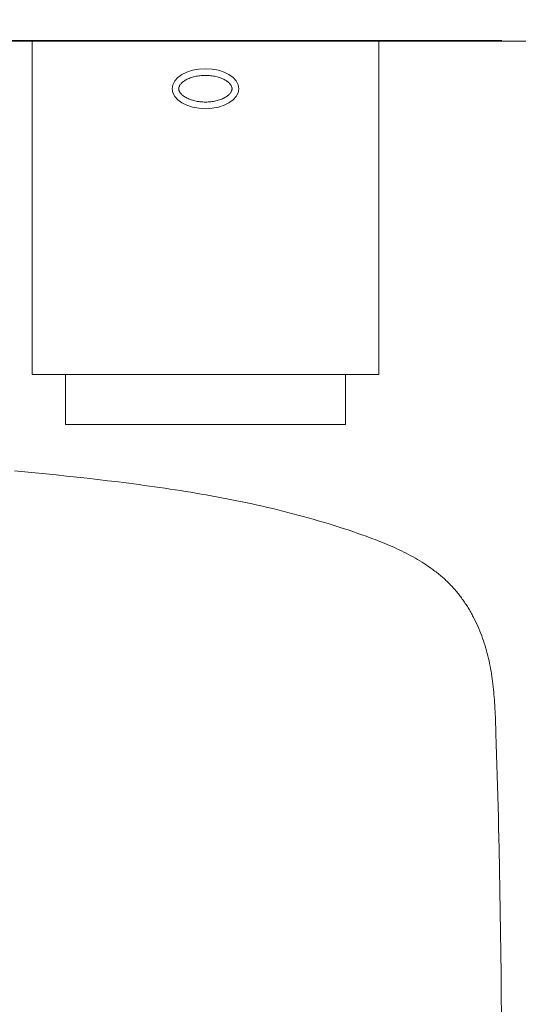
# Model space of a CAD drawing. Header units: millimetres. Extents: x 2016045 to 2079203, y -1576958 to -1542749.
# Tile 47 of 109: x 2032440 to 2032590, y -1557235 to -1556940. Entities that reach past the tile are written whole.
import ezdxf

# ---------------------------------------------------------------- set-up
doc = ezdxf.new("R2010")
doc.units = ezdxf.units.MM
doc.header["$MEASUREMENT"] = 0
doc.layers.add('Wymiarowanie', color=7, linetype='Continuous')
for name, color, linetype, lineweight in [('Wymiarowanie_Nr_pióra__1', 7, 'Continuous', 0), ('Wyposazenie Wew - Urzadzenia Sanitarne_Nr_pióra__6', 8, 'Continuous', 0), ('Ściany_Nr_pióra__51', 5, 'Continuous', 13)]:
    doc.layers.add(name, color=color, linetype=linetype, lineweight=lineweight)
doc.layers.add('Wymiarowanie_Nr_pióra__3', color=7, linetype='Continuous', lineweight=35, true_color=0x008200)
doc.layers.add('Wyposazenie Wew - Urzadzenia Sanitarne_Nr_pióra__12', color=7, linetype='Continuous', lineweight=5, true_color=0x9f9f9f)
doc.styles.add('GENERATED_STYLE_1', font='arial.ttf')
doc.dimstyles.new('GENERATED_STYLE__3', dxfattribs={"dimtxt": 125, "dimasz": 114, "dimexe": 0.18, "dimexo": 0, "dimgap": 0.09, "dimtad": 1, "dimdec": 0, "dimlfac": 0.1, "dimzin": 0, "dimdsep": 46, "dimtxsty": 'GENERATED_STYLE_1', "dimblk": 'ARROWHEAD_2', "dimblk1": 'ARROWHEAD_2', "dimblk2": 'ARROWHEAD_2', "dimcen": 0.09, "dimclrd": 7, "dimclre": 7, "dimclrt": 7, "dimadec": 4, "dimazin": 0, "dimtfac": 1, "dimtdec": 4, "dimtmove": 0, "dimatfit": 3, "dimfxl": 0, "dimtolj": 1, "dimtzin": 0, "dimarcsym": 0})

# ---------------------------------------------------------------- blocks, each defined once
blk = doc.blocks.new('*D126', base_point=(1682719.62, -1237567.41))
at = {"layer": 'Wymiarowanie_Nr_pióra__1', "linetype": 'Continuous'}
for p, q in [((2044173.52, -1556060.94), (2043948.52, -1556060.94)), ((2044061.02, -1559800.94), (2044061.02, -1556060.94)), ((2044173.52, -1559800.94), (2043948.52, -1559800.94))]:
    blk.add_line(p, q, dxfattribs=at)
at = {"layer": 'Wymiarowanie_Nr_pióra__3', "linetype": 'Continuous'}
for p, q in [((2043986.02, -1556017.64), (2044136.02, -1556104.24)), ((2043986.02, -1559757.64), (2044136.02, -1559844.24))]:
    blk.add_line(p, q, dxfattribs=at)
at = {"layer": 'Wymiarowanie_Nr_pióra__1', "insert": (2044036.02, -1558073.23), "char_height": 125, "attachment_point": 7, "rotation": 90, "style": 'GENERATED_STYLE_1'}
blk.add_mtext('\\A1;{\\fArial|b0|i0|c238|p38;374}', dxfattribs=at)
blk = doc.blocks.new('ARROWHEAD_2')
at = {"color": 0, "linetype": 'Continuous', "lineweight": 0}
for p, q in [((-0.3781, -0.655), (0.3781, 0.655)), ((0, 0), (-1, 0))]:
    blk.add_line(p, q, dxfattribs=at)
blk = doc.blocks.new('*D143', base_point=(1682719.62, -1237567.41))
at = {"layer": 'Wymiarowanie_Nr_pióra__1', "linetype": 'Continuous'}
for p, q in [((2021278.91, -1556060.94), (2021053.91, -1556060.94)), ((2021166.41, -1559800.94), (2021166.41, -1556060.94)), ((2021278.91, -1559800.94), (2021053.91, -1559800.94))]:
    blk.add_line(p, q, dxfattribs=at)
at = {"layer": 'Wymiarowanie_Nr_pióra__3', "linetype": 'Continuous'}
for p, q in [((2021091.41, -1556017.64), (2021241.41, -1556104.24)), ((2021091.41, -1559757.64), (2021241.41, -1559844.24))]:
    blk.add_line(p, q, dxfattribs=at)
at = {"layer": 'Wymiarowanie_Nr_pióra__1', "insert": (2021141.41, -1558073.23), "char_height": 125, "attachment_point": 7, "rotation": 90, "style": 'GENERATED_STYLE_1'}
blk.add_mtext('\\A1;{\\fArial|b0|i0|c238|p38;374}', dxfattribs=at)

msp = doc.modelspace()

# ---------------------------------------------------------------- linework, layer by layer
at = {"layer": 'Wyposazenie Wew - Urzadzenia Sanitarne_Nr_pióra__12', "linetype": 'Continuous'}
for p, q in [((2032443.7, -1556945.92), (2032443.7, -1557045.92)), ((2032547.7, -1557045.92), (2032547.7, -1556945.92)), ((2032488.29, -1556958.82), (2032488.16, -1556958.98)), ((2032488.43, -1556958.66), (2032488.29, -1556958.82)), ((2032488.59, -1556958.5), (2032488.43, -1556958.66)), ((2032488.77, -1556958.33), (2032488.59, -1556958.5)), ((2032488.96, -1556958.17), (2032488.77, -1556958.33)), ((2032489.18, -1556958.01), (2032488.96, -1556958.17)), ((2032489.41, -1556957.85), (2032489.18, -1556958.01)), ((2032489.66, -1556957.69), (2032489.41, -1556957.85)), ((2032489.92, -1556957.54), (2032489.66, -1556957.69)), ((2032490.2, -1556957.39), (2032489.92, -1556957.54)), ((2032490.5, -1556957.25), (2032490.2, -1556957.39)), ((2032490.81, -1556957.12), (2032490.5, -1556957.25)), ((2032491.13, -1556956.99), (2032490.81, -1556957.12)), ((2032491.47, -1556956.87), (2032491.13, -1556956.99)), ((2032491.81, -1556956.76), (2032491.47, -1556956.87)), ((2032492.17, -1556956.66), (2032491.81, -1556956.76)), ((2032492.54, -1556956.57), (2032492.17, -1556956.66)), ((2032492.92, -1556956.49), (2032492.54, -1556956.57)), ((2032493.3, -1556956.42), (2032492.92, -1556956.49)), ((2032493.69, -1556956.36), (2032493.3, -1556956.42)), ((2032494.08, -1556956.31), (2032493.69, -1556956.36)), ((2032494.48, -1556956.27), (2032494.08, -1556956.31)), ((2032494.89, -1556956.24), (2032494.48, -1556956.27)), ((2032495.29, -1556956.22), (2032494.89, -1556956.24)), ((2032495.7, -1556956.22), (2032495.29, -1556956.22)), ((2032496.11, -1556956.22), (2032495.7, -1556956.22)), ((2032496.51, -1556956.24), (2032496.11, -1556956.22)), ((2032496.91, -1556956.27), (2032496.51, -1556956.24)), ((2032497.31, -1556956.31), (2032496.91, -1556956.27)), ((2032497.71, -1556956.36), (2032497.31, -1556956.31)), ((2032498.1, -1556956.42), (2032497.71, -1556956.36)), ((2032498.48, -1556956.49), (2032498.1, -1556956.42)), ((2032498.86, -1556956.57), (2032498.48, -1556956.49)), ((2032499.23, -1556956.66), (2032498.86, -1556956.57)), ((2032499.58, -1556956.76), (2032499.23, -1556956.66)), ((2032499.93, -1556956.87), (2032499.58, -1556956.76)), ((2032500.27, -1556956.99), (2032499.93, -1556956.87)), ((2032500.59, -1556957.12), (2032500.27, -1556956.99)), ((2032500.9, -1556957.25), (2032500.59, -1556957.12)), ((2032501.2, -1556957.39), (2032500.9, -1556957.25)), ((2032501.48, -1556957.54), (2032501.2, -1556957.39)), ((2032501.74, -1556957.69), (2032501.48, -1556957.54)), ((2032501.99, -1556957.85), (2032501.74, -1556957.69)), ((2032502.22, -1556958.01), (2032501.99, -1556957.85)), ((2032502.44, -1556958.17), (2032502.22, -1556958.01)), ((2032502.63, -1556958.33), (2032502.44, -1556958.17)), ((2032502.81, -1556958.5), (2032502.63, -1556958.33)), ((2032502.97, -1556958.66), (2032502.81, -1556958.5)), ((2032503.11, -1556958.82), (2032502.97, -1556958.66)), ((2032503.24, -1556958.98), (2032503.11, -1556958.82)), ((2032487.72, -1556959.97), (2032487.7, -1556960.1)), ((2032487.7, -1556960.1), (2032487.7, -1556960.22)), ((2032487.7, -1556960.22), (2032487.7, -1556960.34)), ((2032487.7, -1556960.34), (2032487.72, -1556960.47)), ((2032487.74, -1556959.84), (2032487.72, -1556959.97)), ((2032487.72, -1556960.47), (2032487.74, -1556960.59)), ((2032487.78, -1556959.71), (2032487.74, -1556959.84)), ((2032487.74, -1556960.59), (2032487.78, -1556960.73)), ((2032487.83, -1556959.58), (2032487.78, -1556959.71)), ((2032487.78, -1556960.73), (2032487.83, -1556960.86)), ((2032487.89, -1556959.43), (2032487.83, -1556959.58)), ((2032487.83, -1556960.86), (2032487.89, -1556961)), ((2032487.96, -1556959.29), (2032487.89, -1556959.43)), ((2032487.89, -1556961), (2032487.96, -1556961.15)), ((2032488.06, -1556959.14), (2032487.96, -1556959.29)), ((2032487.96, -1556961.15), (2032488.06, -1556961.3)), ((2032488.16, -1556958.98), (2032488.06, -1556959.14)), ((2032488.06, -1556961.3), (2032488.16, -1556961.46)), ((2032488.16, -1556961.46), (2032488.29, -1556961.62)), ((2032488.29, -1556961.62), (2032488.43, -1556961.78)), ((2032488.43, -1556961.78), (2032488.59, -1556961.94)), ((2032502.81, -1556961.94), (2032502.97, -1556961.78)), ((2032502.97, -1556961.78), (2032503.11, -1556961.62)), ((2032503.11, -1556961.62), (2032503.24, -1556961.46)), ((2032503.34, -1556959.14), (2032503.24, -1556958.98)), ((2032503.24, -1556961.46), (2032503.34, -1556961.3)), ((2032503.44, -1556959.29), (2032503.34, -1556959.14)), ((2032503.34, -1556961.3), (2032503.44, -1556961.15)), ((2032503.51, -1556959.43), (2032503.44, -1556959.29)), ((2032503.44, -1556961.15), (2032503.51, -1556961)), ((2032503.57, -1556959.58), (2032503.51, -1556959.43)), ((2032503.51, -1556961), (2032503.57, -1556960.86)), ((2032503.62, -1556959.71), (2032503.57, -1556959.58)), ((2032503.57, -1556960.86), (2032503.62, -1556960.73)), ((2032503.66, -1556959.84), (2032503.62, -1556959.71)), ((2032503.62, -1556960.73), (2032503.66, -1556960.59)), ((2032503.68, -1556959.97), (2032503.66, -1556959.84)), ((2032503.66, -1556960.59), (2032503.68, -1556960.47)), ((2032503.69, -1556960.1), (2032503.68, -1556959.97)), ((2032503.68, -1556960.47), (2032503.69, -1556960.34)), ((2032503.7, -1556960.22), (2032503.69, -1556960.1)), ((2032503.69, -1556960.34), (2032503.7, -1556960.22)), ((2032488.59, -1556961.94), (2032488.77, -1556962.11)), ((2032488.77, -1556962.11), (2032488.96, -1556962.27)), ((2032488.96, -1556962.27), (2032489.18, -1556962.43)), ((2032489.18, -1556962.43), (2032489.41, -1556962.59)), ((2032489.41, -1556962.59), (2032489.66, -1556962.75)), ((2032489.66, -1556962.75), (2032489.92, -1556962.9)), ((2032489.92, -1556962.9), (2032490.2, -1556963.04)), ((2032490.2, -1556963.04), (2032490.5, -1556963.19)), ((2032490.5, -1556963.19), (2032490.81, -1556963.32)), ((2032490.81, -1556963.32), (2032491.13, -1556963.45)), ((2032491.13, -1556963.45), (2032491.47, -1556963.56)), ((2032491.47, -1556963.56), (2032491.81, -1556963.67)), ((2032491.81, -1556963.67), (2032492.17, -1556963.77)), ((2032492.17, -1556963.77), (2032492.54, -1556963.87)), ((2032492.54, -1556963.87), (2032492.92, -1556963.95)), ((2032492.92, -1556963.95), (2032493.3, -1556964.02)), ((2032493.3, -1556964.02), (2032493.69, -1556964.08)), ((2032493.69, -1556964.08), (2032494.08, -1556964.13)), ((2032494.08, -1556964.13), (2032494.48, -1556964.17)), ((2032494.48, -1556964.17), (2032494.89, -1556964.2)), ((2032494.89, -1556964.2), (2032495.29, -1556964.21)), ((2032495.29, -1556964.21), (2032495.7, -1556964.22)), ((2032495.7, -1556964.22), (2032496.11, -1556964.21)), ((2032496.11, -1556964.21), (2032496.51, -1556964.2)), ((2032496.51, -1556964.2), (2032496.91, -1556964.17)), ((2032496.91, -1556964.17), (2032497.31, -1556964.13)), ((2032497.31, -1556964.13), (2032497.71, -1556964.08)), ((2032497.71, -1556964.08), (2032498.1, -1556964.02)), ((2032498.1, -1556964.02), (2032498.48, -1556963.95)), ((2032498.48, -1556963.95), (2032498.86, -1556963.87)), ((2032498.86, -1556963.87), (2032499.23, -1556963.77)), ((2032499.23, -1556963.77), (2032499.58, -1556963.67)), ((2032499.58, -1556963.67), (2032499.93, -1556963.56)), ((2032499.93, -1556963.56), (2032500.27, -1556963.45)), ((2032500.27, -1556963.45), (2032500.59, -1556963.32)), ((2032500.59, -1556963.32), (2032500.9, -1556963.19)), ((2032500.9, -1556963.19), (2032501.2, -1556963.04)), ((2032501.2, -1556963.04), (2032501.48, -1556962.9)), ((2032501.48, -1556962.9), (2032501.74, -1556962.75)), ((2032501.74, -1556962.75), (2032501.99, -1556962.59)), ((2032501.99, -1556962.59), (2032502.22, -1556962.43)), ((2032502.22, -1556962.43), (2032502.44, -1556962.27)), ((2032502.44, -1556962.27), (2032502.63, -1556962.11)), ((2032502.63, -1556962.11), (2032502.81, -1556961.94)), ((2032443.7, -1557045.92), (2032547.7, -1557045.92)), ((2032453.7, -1557060.92), (2032453.7, -1557045.92)), ((2032537.7, -1557045.92), (2032537.7, -1557060.92)), ((2032537.7, -1557060.92), (2032453.7, -1557060.92)), ((2032438.43, -1557074.89), (2032441.55, -1557075.18)), ((2032441.55, -1557075.18), (2032444.67, -1557075.48)), ((2032444.67, -1557075.48), (2032447.79, -1557075.78)), ((2032447.79, -1557075.78), (2032450.91, -1557076.1)), ((2032450.91, -1557076.1), (2032454.02, -1557076.43)), ((2032454.02, -1557076.43), (2032457.14, -1557076.76)), ((2032457.14, -1557076.76), (2032460.25, -1557077.11)), ((2032460.25, -1557077.11), (2032463.37, -1557077.47)), ((2032463.37, -1557077.47), (2032466.48, -1557077.83)), ((2032466.48, -1557077.83), (2032469.59, -1557078.21)), ((2032469.59, -1557078.21), (2032471.15, -1557078.41)), ((2032471.15, -1557078.41), (2032472.7, -1557078.6)), ((2032472.7, -1557078.6), (2032474.25, -1557078.81)), ((2032474.25, -1557078.81), (2032475.81, -1557079.01)), ((2032475.81, -1557079.01), (2032477.36, -1557079.22)), ((2032477.36, -1557079.22), (2032478.91, -1557079.44)), ((2032478.91, -1557079.44), (2032480.46, -1557079.65)), ((2032480.46, -1557079.65), (2032482.02, -1557079.88)), ((2032482.02, -1557079.88), (2032483.57, -1557080.1)), ((2032483.57, -1557080.1), (2032485.12, -1557080.33)), ((2032485.12, -1557080.33), (2032486.67, -1557080.57)), ((2032486.67, -1557080.57), (2032488.21, -1557080.81)), ((2032488.21, -1557080.81), (2032489.76, -1557081.06)), ((2032489.76, -1557081.06), (2032491.31, -1557081.31)), ((2032491.31, -1557081.31), (2032492.85, -1557081.57)), ((2032492.85, -1557081.57), (2032494.4, -1557081.83)), ((2032494.4, -1557081.83), (2032495.94, -1557082.1)), ((2032495.94, -1557082.1), (2032497.48, -1557082.38)), ((2032497.48, -1557082.38), (2032499.03, -1557082.66)), ((2032499.03, -1557082.66), (2032500.57, -1557082.95)), ((2032500.57, -1557082.95), (2032502.1, -1557083.24)), ((2032502.1, -1557083.24), (2032503.64, -1557083.55)), ((2032503.64, -1557083.55), (2032505.18, -1557083.86)), ((2032505.18, -1557083.86), (2032506.71, -1557084.17)), ((2032506.71, -1557084.17), (2032508.25, -1557084.49)), ((2032508.25, -1557084.49), (2032509.78, -1557084.82)), ((2032509.78, -1557084.82), (2032511.31, -1557085.16)), ((2032511.31, -1557085.16), (2032512.84, -1557085.51)), ((2032512.84, -1557085.51), (2032514.36, -1557085.86)), ((2032514.36, -1557085.86), (2032515.89, -1557086.22)), ((2032515.89, -1557086.22), (2032517.41, -1557086.59)), ((2032517.41, -1557086.59), (2032518.93, -1557086.96)), ((2032518.93, -1557086.96), (2032520.45, -1557087.35)), ((2032520.45, -1557087.35), (2032521.97, -1557087.74)), ((2032521.97, -1557087.74), (2032523.48, -1557088.14)), ((2032523.48, -1557088.14), (2032525, -1557088.55)), ((2032525, -1557088.55), (2032526.51, -1557088.97)), ((2032526.51, -1557088.97), (2032528.02, -1557089.39)), ((2032528.02, -1557089.39), (2032529.52, -1557089.83)), ((2032529.52, -1557089.83), (2032531.02, -1557090.27)), ((2032531.02, -1557090.27), (2032532.52, -1557090.72)), ((2032532.52, -1557090.72), (2032534.02, -1557091.18)), ((2032534.02, -1557091.18), (2032535.52, -1557091.65)), ((2032535.52, -1557091.65), (2032537.01, -1557092.13)), ((2032537.01, -1557092.13), (2032538.5, -1557092.62)), ((2032538.5, -1557092.62), (2032539.98, -1557093.12)), ((2032539.98, -1557093.12), (2032541.46, -1557093.63)), ((2032541.46, -1557093.63), (2032542.94, -1557094.15)), ((2032542.94, -1557094.15), (2032543.68, -1557094.41)), ((2032543.68, -1557094.41), (2032544.42, -1557094.68)), ((2032544.42, -1557094.68), (2032545.15, -1557094.95)), ((2032545.15, -1557094.95), (2032545.89, -1557095.23)), ((2032545.89, -1557095.23), (2032546.62, -1557095.5)), ((2032546.62, -1557095.5), (2032547.35, -1557095.79)), ((2032547.35, -1557095.79), (2032548.08, -1557096.07)), ((2032548.08, -1557096.07), (2032548.81, -1557096.37)), ((2032548.81, -1557096.37), (2032549.53, -1557096.66)), ((2032549.53, -1557096.66), (2032550.25, -1557096.96)), ((2032550.25, -1557096.96), (2032550.97, -1557097.27)), ((2032550.97, -1557097.27), (2032551.69, -1557097.59)), ((2032551.69, -1557097.59), (2032552.41, -1557097.91)), ((2032552.41, -1557097.91), (2032553.12, -1557098.23)), ((2032553.12, -1557098.23), (2032553.83, -1557098.56)), ((2032553.83, -1557098.56), (2032554.54, -1557098.9)), ((2032554.54, -1557098.9), (2032555.24, -1557099.25)), ((2032555.24, -1557099.25), (2032555.94, -1557099.6)), ((2032555.94, -1557099.6), (2032556.64, -1557099.96)), ((2032556.64, -1557099.96), (2032557.33, -1557100.33)), ((2032557.33, -1557100.33), (2032558.02, -1557100.71)), ((2032558.02, -1557100.71), (2032558.7, -1557101.09)), ((2032558.7, -1557101.09), (2032559.38, -1557101.49)), ((2032559.38, -1557101.49), (2032560.05, -1557101.89)), ((2032560.05, -1557101.89), (2032560.72, -1557102.3)), ((2032560.72, -1557102.3), (2032561.38, -1557102.72)), ((2032561.38, -1557102.72), (2032562.03, -1557103.15)), ((2032562.03, -1557103.15), (2032562.68, -1557103.59)), ((2032562.68, -1557103.59), (2032563.32, -1557104.04)), ((2032563.32, -1557104.04), (2032563.96, -1557104.5)), ((2032563.96, -1557104.5), (2032564.27, -1557104.74)), ((2032564.27, -1557104.74), (2032564.58, -1557104.97)), ((2032564.58, -1557104.97), (2032564.89, -1557105.21)), ((2032564.89, -1557105.21), (2032565.2, -1557105.45)), ((2032565.2, -1557105.45), (2032565.51, -1557105.7)), ((2032565.51, -1557105.7), (2032565.81, -1557105.95)), ((2032565.81, -1557105.95), (2032566.11, -1557106.2)), ((2032566.11, -1557106.2), (2032566.41, -1557106.45)), ((2032566.41, -1557106.45), (2032566.71, -1557106.7)), ((2032566.71, -1557106.7), (2032567.01, -1557106.96)), ((2032567.01, -1557106.96), (2032567.3, -1557107.22)), ((2032567.3, -1557107.22), (2032567.59, -1557107.49)), ((2032567.59, -1557107.49), (2032567.88, -1557107.75)), ((2032567.88, -1557107.75), (2032568.16, -1557108.02)), ((2032568.16, -1557108.02), (2032568.44, -1557108.3)), ((2032568.44, -1557108.3), (2032568.72, -1557108.57)), ((2032568.72, -1557108.57), (2032569, -1557108.85)), ((2032569, -1557108.85), (2032569.27, -1557109.13)), ((2032569.27, -1557109.13), (2032569.54, -1557109.41)), ((2032569.54, -1557109.41), (2032569.81, -1557109.7)), ((2032569.81, -1557109.7), (2032570.08, -1557109.99)), ((2032570.08, -1557109.99), (2032570.34, -1557110.28)), ((2032570.34, -1557110.28), (2032570.6, -1557110.57)), ((2032570.6, -1557110.57), (2032570.85, -1557110.87)), ((2032570.85, -1557110.87), (2032571.11, -1557111.17)), ((2032571.11, -1557111.17), (2032571.36, -1557111.47)), ((2032571.36, -1557111.47), (2032571.6, -1557111.78)), ((2032571.6, -1557111.78), (2032571.84, -1557112.08)), ((2032571.84, -1557112.08), (2032572.08, -1557112.39)), ((2032572.08, -1557112.39), (2032572.32, -1557112.71)), ((2032572.32, -1557112.71), (2032572.55, -1557113.02)), ((2032572.55, -1557113.02), (2032572.78, -1557113.34)), ((2032572.78, -1557113.34), (2032573.01, -1557113.66)), ((2032573.01, -1557113.66), (2032573.24, -1557113.98)), ((2032573.24, -1557113.98), (2032573.46, -1557114.3)), ((2032573.46, -1557114.3), (2032573.68, -1557114.63)), ((2032573.68, -1557114.63), (2032573.89, -1557114.95)), ((2032573.89, -1557114.95), (2032574.1, -1557115.28)), ((2032574.1, -1557115.28), (2032574.31, -1557115.62)), ((2032574.31, -1557115.62), (2032574.52, -1557115.95)), ((2032574.52, -1557115.95), (2032574.72, -1557116.28)), ((2032574.72, -1557116.28), (2032574.92, -1557116.62)), ((2032574.92, -1557116.62), (2032575.12, -1557116.96)), ((2032575.12, -1557116.96), (2032575.31, -1557117.3)), ((2032575.31, -1557117.3), (2032575.5, -1557117.64)), ((2032575.5, -1557117.64), (2032575.69, -1557117.99)), ((2032575.69, -1557117.99), (2032575.88, -1557118.33)), ((2032575.88, -1557118.33), (2032576.06, -1557118.68)), ((2032576.06, -1557118.68), (2032576.42, -1557119.38)), ((2032576.42, -1557119.38), (2032576.77, -1557120.08)), ((2032576.77, -1557120.08), (2032577.1, -1557120.79)), ((2032577.1, -1557120.79), (2032577.42, -1557121.5)), ((2032577.42, -1557121.5), (2032577.74, -1557122.22)), ((2032577.74, -1557122.22), (2032578.04, -1557122.94)), ((2032578.04, -1557122.94), (2032578.33, -1557123.67)), ((2032578.33, -1557123.67), (2032578.61, -1557124.4)), ((2032578.61, -1557124.4), (2032578.88, -1557125.14)), ((2032578.88, -1557125.14), (2032579.13, -1557125.88)), ((2032579.13, -1557125.88), (2032579.38, -1557126.62)), ((2032579.38, -1557126.62), (2032579.61, -1557127.37)), ((2032579.61, -1557127.37), (2032579.84, -1557128.12)), ((2032579.84, -1557128.12), (2032580.05, -1557128.88)), ((2032580.05, -1557128.88), (2032580.25, -1557129.63)), ((2032580.25, -1557129.63), (2032580.45, -1557130.39)), ((2032580.45, -1557130.39), (2032580.63, -1557131.16)), ((2032580.63, -1557131.16), (2032580.81, -1557131.92)), ((2032580.81, -1557131.92), (2032580.97, -1557132.69)), ((2032580.97, -1557132.69), (2032581.12, -1557133.45)), ((2032581.12, -1557133.45), (2032581.27, -1557134.23)), ((2032581.27, -1557134.23), (2032581.41, -1557135)), ((2032581.41, -1557135), (2032581.53, -1557135.77)), ((2032581.53, -1557135.77), (2032581.65, -1557136.54)), ((2032581.65, -1557136.54), (2032581.76, -1557137.32)), ((2032581.76, -1557137.32), (2032581.87, -1557138.1)), ((2032581.87, -1557138.1), (2032581.96, -1557138.88)), ((2032581.96, -1557138.88), (2032582.05, -1557139.65)), ((2032582.05, -1557139.65), (2032582.13, -1557140.43)), ((2032582.13, -1557140.43), (2032582.21, -1557141.21)), ((2032582.21, -1557141.21), (2032582.28, -1557141.99)), ((2032582.28, -1557141.99), (2032582.34, -1557142.78)), ((2032582.34, -1557142.78), (2032582.4, -1557143.56)), ((2032582.4, -1557143.56), (2032582.46, -1557144.34)), ((2032582.46, -1557144.34), (2032582.51, -1557145.12)), ((2032582.51, -1557145.12), (2032582.55, -1557145.9)), ((2032582.55, -1557145.9), (2032582.64, -1557147.47)), ((2032582.64, -1557147.47), (2032582.71, -1557149.03)), ((2032582.71, -1557149.03), (2032582.77, -1557150.6)), ((2032582.77, -1557150.6), (2032582.83, -1557152.16)), ((2032582.83, -1557152.16), (2032582.88, -1557153.73)), ((2032582.88, -1557153.73), (2032582.98, -1557156.86)), ((2032582.98, -1557156.86), (2032583.08, -1557159.99)), ((2032583.08, -1557159.99), (2032583.18, -1557163.13)), ((2032583.18, -1557163.13), (2032583.27, -1557166.26)), ((2032583.27, -1557166.26), (2032583.35, -1557169.39)), ((2032583.35, -1557169.39), (2032583.43, -1557172.53)), ((2032583.43, -1557172.53), (2032583.51, -1557175.66)), ((2032583.51, -1557175.66), (2032583.59, -1557178.79)), ((2032583.59, -1557178.79), (2032583.66, -1557181.92)), ((2032583.66, -1557181.92), (2032583.79, -1557188.19)), ((2032583.79, -1557188.19), (2032583.92, -1557194.46)), ((2032583.92, -1557194.46), (2032584.03, -1557200.72)), ((2032584.03, -1557200.72), (2032584.13, -1557206.99)), ((2032584.13, -1557206.99), (2032584.23, -1557213.26)), ((2032584.23, -1557213.26), (2032584.32, -1557219.52)), ((2032584.32, -1557219.52), (2032584.4, -1557225.79)), ((2032584.4, -1557225.79), (2032584.47, -1557232.06)), ((2032584.47, -1557232.06), (2032584.54, -1557238.33))]:
    msp.add_line(p, q, dxfattribs=at)
msp.add_ellipse((2032495.7, -1556960.22), major_axis=(10, 0), ratio=0.6, dxfattribs=at)
at = {"layer": 'Wyposazenie Wew - Urzadzenia Sanitarne_Nr_pióra__6', "linetype": 'Continuous'}
msp.add_line((2032046.69, -1556945.77), (2032584.68, -1556945.74), dxfattribs=at)
at = {"layer": 'Ściany_Nr_pióra__51', "linetype": 'Continuous'}
msp.add_line((2031751.72, -1556945.92), (2033951.4, -1556945.91), dxfattribs=at)

# ---------------------------------------------------------------- dimensions: what is measured, and where the dimension line sits
at = {"layer": 'Wymiarowanie', "linetype": 'Continuous'}
for base, p1, picture, middle in [((2044061.02, -1556060.94), (2020876.35, -1559800.94), '*D126', (2043973.52, -1557930.94)), ((2021166.41, -1556060.94), (2044226.02, -1559800.94), '*D143', (2021078.91, -1557930.94))]:
    dim = msp.add_linear_dim(base=base, p1=p1, p2=(2020826.35, -1556060.94), angle=90, dimstyle='GENERATED_STYLE__3', dxfattribs=at)
    dim.commit()
    dim.dimension.update_dxf_attribs({"geometry": picture, "text_midpoint": middle, "dimtype": 160, "text_rotation": 90})

doc.saveas('drawing.dxf')
